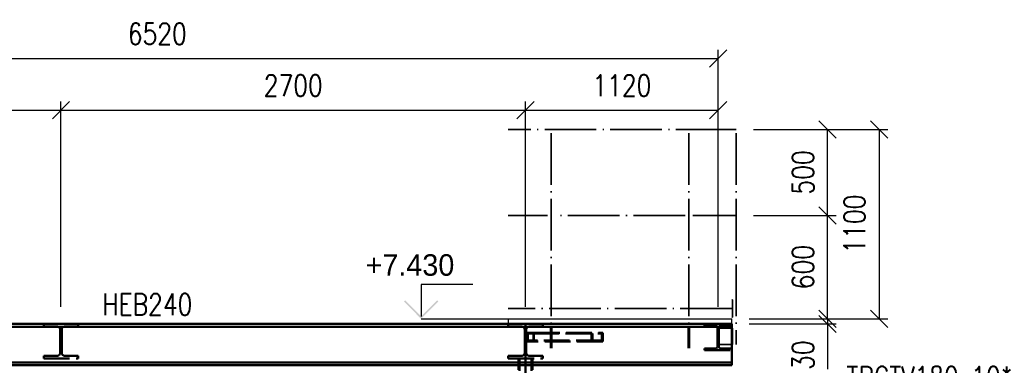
# Paper-space layout 'Layout1' of a CAD drawing. Extents: x -2 to 1033, y -36 to 596.
# Tile 70 of 256: x 450 to 564, y 254 to 294. Entities that reach past the tile are written whole.
import ezdxf

# ---------------------------------------------------------------- set-up
doc = ezdxf.new("R2010")
doc.units = 0
doc.linetypes.add('ACAD_ISO02W100', pattern=[15, 12, -3])
doc.linetypes.add('ACAD_ISO04W100', pattern=[30.5, 24, -3, 0.5, -3])
doc.layers.get('0').update_dxf_attribs({"linetype": 'CONTINUOUS'})
doc.layers.get('DEFPOINTS').update_dxf_attribs({"color": 132, "linetype": 'CONTINUOUS'})
for name, color, linetype, lineweight in [('SS_KOTY', 3, 'CONTINUOUS', 25), ('SS_KOTY-VYSKOVA', 140, 'CONTINUOUS', 25), ('SS_PLOŠINA', 91, 'CONTINUOUS', 50), ('SS_POPIS_PROFILU', 13, 'CONTINUOUS', 25), ('SS_SLOUPY PLOŠINA', 177, 'CONTINUOUS', 50), ('SS_ZABRADLI', 2, 'CONTINUOUS', 35), ('SS_ZTUŽENÍ LÁVKA', 107, 'CONTINUOUS', 50), ('SS_ZTUŽENÍ STĚNY', 203, 'CONTINUOUS', 50)]:
    doc.layers.add(name, color=color, linetype=linetype, lineweight=lineweight)
doc.layers.add('SS_ROSTY', color=7, linetype='CONTINUOUS', lineweight=25, true_color=0xb4d617)
doc.styles.add('ROMANS', font='romans.shx', dxfattribs={"width": 0.8})
doc.styles.add('romans.shx', font='romans.shx', dxfattribs={"height": 5})
doc.dimstyles.new('A-1_(2.5)_50AS', dxfattribs={"dimtxt": 2.5, "dimasz": 2, "dimexe": 1, "dimexo": 2, "dimgap": 0, "dimtad": 0, "dimdec": 1, "dimlfac": 50, "dimrnd": 1, "dimtxsty": 'ROMANS', "dimblk1": 'OBLIQUE', "dimblk2": 'OBLIQUE', "dimsah": 1, "dimcen": 2, "dimclrd": 256, "dimclre": 256, "dimclrt": 256, "dimadec": 1, "dimazin": 2, "dimtfac": 0.714286, "dimtdec": 1, "dimtmove": 0, "dimatfit": 3, "dimldrblk": 'OPEN', "dimfxl": 1, "dimtvp": 1.142857, "dimtfill": 1, "dimtolj": 1, "dimlwd": -1, "dimlwe": -1, "dimarcsym": 0})

# ---------------------------------------------------------------- blocks, each defined once
blk = doc.blocks.new('_Oblique')
at = {"color": 0, "linetype": 'ByBlock', "lineweight": -2}
blk.add_line((-0.5, -0.5), (0.5, 0.5), dxfattribs=at)
blk = doc.blocks.new('*D53')
at = {"layer": 'DEFPOINTS', "color": 0, "transparency": 16777216}
for p in [(454.79, 283.83), (400.79, 258.99), (454.79, 258.99, -11270)]:
    blk.add_point(p, dxfattribs=at)
at = {"layer": 'SS_KOTY', "transparency": 16777216}
for p, q in [((400.79, 260.99), (400.79, 284.83)), ((454.79, 260.99), (454.79, 284.83)), ((400.79, 283.83), (454.79, 283.83))]:
    blk.add_line(p, q, dxfattribs=at)
at = {"layer": 'SS_KOTY', "transparency": 16777216, "xscale": 2, "yscale": 2, "zscale": 2, "rotation": 180}
blk.add_blockref('_Oblique', (400.79, 283.83), dxfattribs=at)
at = {"layer": 'SS_KOTY', "transparency": 16777216, "xscale": 2, "yscale": 2, "zscale": 2}
blk.add_blockref('_Oblique', (454.79, 283.83), dxfattribs=at)
at = {"layer": 'SS_KOTY', "transparency": 16777216, "insert": (427.79, 286.69), "char_height": 2.5, "attachment_point": 5, "style": 'ROMANS', "bg_fill": 3, "box_fill_scale": 1.1, "bg_fill_color": 256, "bg_fill_true_color": 13158600, "bg_fill_transparency": 0}
blk.add_mtext('\\A1;2700', dxfattribs=at)
blk = doc.blocks.new('_OPEN')
at = {"color": 0, "linetype": 'ByBlock'}
for p, q in [((-1, 0.167), (0, 0)), ((0, 0), (-1, -0.167)), ((0, 0), (-1, 0))]:
    blk.add_line(p, q, dxfattribs=at)
blk = doc.blocks.new('*D54')
at = {"layer": 'DEFPOINTS', "color": 0, "transparency": 16777216}
for p in [(508.79, 283.83), (454.79, 258.99, -11270), (508.79, 258.99)]:
    blk.add_point(p, dxfattribs=at)
at = {"layer": 'SS_KOTY', "transparency": 16777216}
for p, q in [((454.79, 260.99), (454.79, 284.83)), ((508.79, 260.99), (508.79, 284.83)), ((454.79, 283.83), (508.79, 283.83))]:
    blk.add_line(p, q, dxfattribs=at)
at = {"layer": 'SS_KOTY', "transparency": 16777216, "xscale": 2, "yscale": 2, "zscale": 2, "rotation": 180}
blk.add_blockref('_Oblique', (454.79, 283.83), dxfattribs=at)
at = {"layer": 'SS_KOTY', "transparency": 16777216, "xscale": 2, "yscale": 2, "zscale": 2}
blk.add_blockref('_Oblique', (508.79, 283.83), dxfattribs=at)
at = {"layer": 'SS_KOTY', "transparency": 16777216, "insert": (481.79, 286.69), "char_height": 2.5, "attachment_point": 5, "style": 'ROMANS', "bg_fill": 3, "box_fill_scale": 1.1, "bg_fill_color": 256, "bg_fill_true_color": 13158600, "bg_fill_transparency": 0}
blk.add_mtext('\\A1;2700', dxfattribs=at)
blk = doc.blocks.new('*D55')
at = {"layer": 'DEFPOINTS', "color": 0, "transparency": 16777216}
for p in [(531.19, 283.83), (508.79, 258.99), (531.19, 258.99)]:
    blk.add_point(p, dxfattribs=at)
at = {"layer": 'SS_KOTY', "transparency": 16777216}
for p, q in [((508.79, 260.99), (508.79, 284.83)), ((531.19, 260.99), (531.19, 284.83)), ((508.79, 283.83), (531.19, 283.83))]:
    blk.add_line(p, q, dxfattribs=at)
at = {"layer": 'SS_KOTY', "transparency": 16777216, "xscale": 2, "yscale": 2, "zscale": 2, "rotation": 180}
blk.add_blockref('_Oblique', (508.79, 283.83), dxfattribs=at)
at = {"layer": 'SS_KOTY', "transparency": 16777216, "xscale": 2, "yscale": 2, "zscale": 2}
blk.add_blockref('_Oblique', (531.19, 283.83), dxfattribs=at)
at = {"layer": 'SS_KOTY', "transparency": 16777216, "insert": (519.99, 286.69), "char_height": 2.5, "attachment_point": 5, "style": 'ROMANS', "bg_fill": 3, "box_fill_scale": 1.1, "bg_fill_color": 256, "bg_fill_true_color": 13158600, "bg_fill_transparency": 0}
blk.add_mtext('\\A1;1120', dxfattribs=at)
blk = doc.blocks.new('*D56')
at = {"layer": 'DEFPOINTS', "color": 0, "transparency": 16777216}
for p in [(531.19, 289.83), (400.79, 258.99), (531.19, 258.99)]:
    blk.add_point(p, dxfattribs=at)
at = {"layer": 'SS_KOTY', "transparency": 16777216}
for p, q in [((400.79, 260.99), (400.79, 290.83)), ((531.19, 260.99), (531.19, 290.83)), ((400.79, 289.83), (531.19, 289.83))]:
    blk.add_line(p, q, dxfattribs=at)
at = {"layer": 'SS_KOTY', "transparency": 16777216, "xscale": 2, "yscale": 2, "zscale": 2, "rotation": 180}
blk.add_blockref('_Oblique', (400.79, 289.83), dxfattribs=at)
at = {"layer": 'SS_KOTY', "transparency": 16777216, "xscale": 2, "yscale": 2, "zscale": 2}
blk.add_blockref('_Oblique', (531.19, 289.83), dxfattribs=at)
at = {"layer": 'SS_KOTY', "transparency": 16777216, "insert": (465.99, 292.69), "char_height": 2.5, "attachment_point": 5, "style": 'ROMANS', "bg_fill": 3, "box_fill_scale": 1.1, "bg_fill_color": 256, "bg_fill_true_color": 13158600, "bg_fill_transparency": 0}
blk.add_mtext('\\A1;6520', dxfattribs=at)
blk = doc.blocks.new('*D57')
at = {"layer": 'DEFPOINTS', "color": 0, "transparency": 16777216}
for p in [(508.79, 258.99), (534.99, 246.44), (534.99, 238.99)]:
    blk.add_point(p, dxfattribs=at)
at = {"layer": 'SS_KOTY', "transparency": 16777216}
for p, q in [((508.79, 256.99), (508.79, 245.44)), ((534.99, 240.99), (534.99, 247.44)), ((508.79, 246.44), (534.99, 246.44))]:
    blk.add_line(p, q, dxfattribs=at)
at = {"layer": 'SS_KOTY', "transparency": 16777216, "xscale": 2, "yscale": 2, "zscale": 2, "rotation": 180}
blk.add_blockref('_Oblique', (508.79, 246.44), dxfattribs=at)
at = {"layer": 'SS_KOTY', "transparency": 16777216, "xscale": 2, "yscale": 2, "zscale": 2}
blk.add_blockref('_Oblique', (534.99, 246.44), dxfattribs=at)
at = {"layer": 'SS_KOTY', "transparency": 16777216, "insert": (521.89, 249.3), "char_height": 2.5, "attachment_point": 5, "style": 'ROMANS', "bg_fill": 3, "box_fill_scale": 1.1, "bg_fill_color": 256, "bg_fill_true_color": 13158600, "bg_fill_transparency": 0}
blk.add_mtext('\\A1;1310', dxfattribs=at)
blk = doc.blocks.new('*D58')
at = {"layer": 'DEFPOINTS', "color": 0, "transparency": 16777216}
for p in [(532.79, 259.59), (532.79, 258.99), (543.91, 259.59)]:
    blk.add_point(p, dxfattribs=at)
at = {"layer": 'SS_KOTY', "transparency": 16777216}
for p, q in [((534.79, 259.59), (544.91, 259.59)), ((534.79, 258.99), (544.91, 258.99)), ((543.91, 259.59), (543.91, 258.99)), ((543.91, 258.99), (543.91, 253.75))]:
    blk.add_line(p, q, dxfattribs=at)
at = {"layer": 'SS_KOTY', "transparency": 16777216, "xscale": 2, "yscale": 2, "zscale": 2}
for p, rotation in [((543.91, 259.59), 90), ((543.91, 258.99), 270)]:
    blk.add_blockref('_Oblique', p, dxfattribs=dict(at, rotation=rotation))
at = {"layer": 'SS_KOTY', "transparency": 16777216, "insert": (541.05, 255.37), "char_height": 2.5, "attachment_point": 5, "rotation": 90, "style": 'ROMANS', "bg_fill": 3, "box_fill_scale": 1.1, "bg_fill_color": 256, "bg_fill_true_color": 13158600, "bg_fill_transparency": 0}
blk.add_mtext('\\A1;30', dxfattribs=at)
blk = doc.blocks.new('*D59')
at = {"layer": 'DEFPOINTS', "color": 0, "transparency": 16777216}
for p in [(533.3, 271.59, -11267.75), (543.91, 271.59), (532.79, 259.59)]:
    blk.add_point(p, dxfattribs=at)
at = {"layer": 'SS_KOTY', "transparency": 16777216}
for p, q in [((535.3, 271.59), (544.91, 271.59)), ((543.91, 259.59), (543.91, 271.59)), ((534.79, 259.59), (544.91, 259.59))]:
    blk.add_line(p, q, dxfattribs=at)
at = {"layer": 'SS_KOTY', "transparency": 16777216, "xscale": 2, "yscale": 2, "zscale": 2}
for p, rotation in [((543.91, 271.59), 90), ((543.91, 259.59), 270)]:
    blk.add_blockref('_Oblique', p, dxfattribs=dict(at, rotation=rotation))
at = {"layer": 'SS_KOTY', "transparency": 16777216, "insert": (541.05, 265.59), "char_height": 2.5, "attachment_point": 5, "rotation": 90, "style": 'ROMANS', "bg_fill": 3, "box_fill_scale": 1.1, "bg_fill_color": 256, "bg_fill_true_color": 13158600, "bg_fill_transparency": 0}
blk.add_mtext('\\A1;600', dxfattribs=at)
blk = doc.blocks.new('*D60')
at = {"layer": 'DEFPOINTS', "color": 0, "transparency": 16777216}
for p in [(533.3, 281.59, -11268.08), (543.91, 281.59), (533.3, 271.59, -11267.75)]:
    blk.add_point(p, dxfattribs=at)
at = {"layer": 'SS_KOTY', "transparency": 16777216}
for p, q in [((535.3, 281.59), (544.91, 281.59)), ((543.91, 271.59), (543.91, 281.59)), ((535.3, 271.59), (544.91, 271.59))]:
    blk.add_line(p, q, dxfattribs=at)
at = {"layer": 'SS_KOTY', "transparency": 16777216, "xscale": 2, "yscale": 2, "zscale": 2}
for p, rotation in [((543.91, 281.59), 90), ((543.91, 271.59), 270)]:
    blk.add_blockref('_Oblique', p, dxfattribs=dict(at, rotation=rotation))
at = {"layer": 'SS_KOTY', "transparency": 16777216, "insert": (541.05, 276.59), "char_height": 2.5, "attachment_point": 5, "rotation": 90, "style": 'ROMANS', "bg_fill": 3, "box_fill_scale": 1.1, "bg_fill_color": 256, "bg_fill_true_color": 13158600, "bg_fill_transparency": 0}
blk.add_mtext('\\A1;500', dxfattribs=at)
blk = doc.blocks.new('*D61')
at = {"layer": 'DEFPOINTS', "color": 0, "transparency": 16777216}
for p in [(533.3, 281.59, -11268.08), (532.79, 259.59), (549.91, 259.59)]:
    blk.add_point(p, dxfattribs=at)
at = {"layer": 'SS_KOTY', "transparency": 16777216}
for p, q in [((535.3, 281.59), (550.91, 281.59)), ((549.91, 281.59), (549.91, 259.59)), ((534.79, 259.59), (550.91, 259.59))]:
    blk.add_line(p, q, dxfattribs=at)
at = {"layer": 'SS_KOTY', "transparency": 16777216, "xscale": 2, "yscale": 2, "zscale": 2}
for p, rotation in [((549.91, 281.59), 90), ((549.91, 259.59), 270)]:
    blk.add_blockref('_Oblique', p, dxfattribs=dict(at, rotation=rotation))
at = {"layer": 'SS_KOTY', "transparency": 16777216, "insert": (547.05, 270.59), "char_height": 2.5, "attachment_point": 5, "rotation": 90, "style": 'ROMANS', "bg_fill": 3, "box_fill_scale": 1.1, "bg_fill_color": 256, "bg_fill_true_color": 13158600, "bg_fill_transparency": 0}
blk.add_mtext('\\A1;1100', dxfattribs=at)

psp = doc.layouts.get("Layout1")

# ---------------------------------------------------------------- linework, layer by layer
at = {"layer": 'SS_PLOŠINA', "color": 3, "linetype": 'ACAD_ISO02W100', "ltscale": 0.25}
for p, q in [((454.702, 258.333), (454.702, 255.653)), ((454.882, 255.653), (454.882, 258.333)), ((454.342, 255.293), (452.792, 255.293)), ((452.792, 255.293), (452.792, 254.993)), ((456.792, 255.293), (455.242, 255.293)), ((456.792, 254.993), (456.792, 255.293)), ((506.792, 255.293), (506.792, 254.993)), ((452.792, 254.993), (456.792, 254.993))]:
    psp.add_line(p, q, dxfattribs=at)
at = {"layer": 'SS_PLOŠINA', "color": 3, "linetype": 'ACAD_ISO02W100', "ltscale": 0.25, "extrusion": (-1.26371e-13, 3.03226e-13, -1)}
psp.add_arc((-454.342, 255.653), 0.36, 180, 270, dxfattribs=at)
at = {"layer": 'SS_PLOŠINA', "color": 3, "linetype": 'ACAD_ISO02W100', "ltscale": 0.25, "extrusion": (3.02369e-13, 1.25636e-13, -1)}
psp.add_arc((-455.242, 255.653), 0.36, 270, 0, dxfattribs=at)

# ---------------------------------------------------------------- texts
at = {"layer": 'SS_POPIS_PROFILU', "color": 13, "style": 'romans.shx', "width": 0.8}
psp.add_text('TRCTV180x10*', height=2.5, dxfattribs=at).set_placement((546.1224, 251.5562))

# ---------------------------------------------------------------- dimensions: what is measured, and where the dimension line sits
at = {"layer": 'SS_KOTY'}
dim = psp.add_linear_dim(base=(454.792, 283.8321), p1=(400.792, 258.993), p2=(454.792, 258.993, -11270), dimstyle='A-1_(2.5)_50AS', override={"dimtmove": 1}, dxfattribs=at)
dim.commit()
dim.dimension.update_dxf_attribs({"geometry": '*D53', "text_midpoint": (427.792, 286.6893)})

# ---------------------------------------------------------------- next in the draw order: dimensions: what is measured, and where the dimension line sits
dim = psp.add_linear_dim(base=(508.792, 283.8321), p1=(454.792, 258.993, -11270), p2=(508.792, 258.993), dimstyle='A-1_(2.5)_50AS', override={"dimtmove": 1}, dxfattribs=at)
dim.commit()
dim.dimension.update_dxf_attribs({"geometry": '*D54', "text_midpoint": (481.792, 286.6893)})

# ---------------------------------------------------------------- next in the draw order: dimensions: what is measured, and where the dimension line sits
dim = psp.add_linear_dim(base=(531.192, 283.8321), p1=(508.792, 258.993), p2=(531.192, 258.993), dimstyle='A-1_(2.5)_50AS', override={"dimtmove": 1}, dxfattribs=at)
dim.commit()
dim.dimension.update_dxf_attribs({"geometry": '*D55', "text_midpoint": (519.992, 286.6893)})

# ---------------------------------------------------------------- next in the draw order: dimensions: what is measured, and where the dimension line sits
dim = psp.add_linear_dim(base=(531.192, 289.8321), p1=(400.792, 258.993), p2=(531.192, 258.993), dimstyle='A-1_(2.5)_50AS', dxfattribs=at)
dim.commit()
dim.dimension.update_dxf_attribs({"geometry": '*D56', "text_midpoint": (465.992, 292.6893)})

# ---------------------------------------------------------------- next in the draw order: hatches: boundary and pattern name
at = {"layer": 'SS_KOTY-VYSKOVA'}
psp.add_hatch(color=256, dxfattribs=at).paths.add_polyline_path([(494.8016, 261.7344), (494.6602, 261.593), (496.6602, 259.593), (498.6602, 261.593), (498.5188, 261.7344), (496.6602, 259.8758)])

# ---------------------------------------------------------------- next in the draw order: linework, layer by layer
for p, q in [((502.6602, 263.593, -11267.6), (496.6602, 263.593, -11267.6)), ((496.6602, 263.593, -11267.6), (496.6602, 259.8758, -11267.6)), ((437.9931, 258.993), (450.792, 258.993)), ((496.6602, 259.593), (506.7902, 259.593))]:
    psp.add_line(p, q, dxfattribs=at)
at = {"layer": 'SS_PLOŠINA', "color": 3, "linetype": 'ACAD_ISO02W100', "ltscale": 0.25}
for p, q in [((452.792, 258.993), (452.792, 258.693)), ((456.792, 258.693), (456.792, 258.993)), ((506.792, 258.993), (506.792, 258.693)), ((452.792, 258.693), (454.342, 258.693)), ((455.242, 258.693), (456.792, 258.693))]:
    psp.add_line(p, q, dxfattribs=at)
at = {"layer": 'SS_PLOŠINA', "color": 7, "linetype": 'ACAD_ISO04W100', "ltscale": 0.25}
psp.add_line((454.792, 258.993), (454.792, 258.993), dxfattribs=at)
at = {"layer": 'SS_PLOŠINA', "color": 3, "linetype": 'ACAD_ISO02W100', "ltscale": 0.25, "extrusion": (-1.26371e-13, -3.03104e-13, -1)}
psp.add_arc((-454.342, 258.333), 0.36, 90, 180, dxfattribs=at)
at = {"layer": 'SS_PLOŠINA', "color": 3, "linetype": 'ACAD_ISO02W100', "ltscale": 0.25, "extrusion": (3.02369e-13, -1.25514e-13, -1)}
psp.add_arc((-455.242, 258.333), 0.36, 0, 90, dxfattribs=at)
at = {"layer": 'SS_ROSTY', "color": 7, "linetype": 'Continuous', "ltscale": 0.25}
for p, q in [((506.792, 259.593), (511.347, 259.593)), ((506.792, 259.593), (506.792, 258.993)), ((512.237, 259.593), (527.347, 259.593))]:
    psp.add_line(p, q, dxfattribs=at)
at = {"layer": 'SS_ROSTY', "color": 3, "linetype": 'ACAD_ISO02W100', "ltscale": 0.25}
for p, q in [((511.347, 259.593), (512.237, 259.593)), ((527.347, 259.593), (528.237, 259.593))]:
    psp.add_line(p, q, dxfattribs=at)
at = {"layer": 'SS_ZABRADLI', "color": 7, "linetype": 'ACAD_ISO04W100', "ltscale": 0.25}
for p, q in [((511.3469, 271.593), (506.792, 271.593)), ((527.3469, 271.593), (512.237, 271.593))]:
    psp.add_line(p, q, dxfattribs=at)

# ---------------------------------------------------------------- next in the draw order: texts
at = {"layer": 'SS_KOTY-VYSKOVA'}
psp.add_text('+7.430', height=2.5, dxfattribs=at).set_placement((490.2016, 264.593))
at = {"layer": 'SS_POPIS_PROFILU', "color": 13, "style": 'romans.shx', "width": 0.8}
psp.add_text('HEB240', height=2.5, dxfattribs=at).set_placement((459.6003, 260.014))

# ---------------------------------------------------------------- next in the draw order: dimensions: what is measured, and where the dimension line sits
at = {"layer": 'SS_KOTY'}
dim = psp.add_linear_dim(base=(534.992, 246.442), p1=(508.792, 258.993), p2=(534.992, 238.993), dimstyle='A-1_(2.5)_50AS', dxfattribs=at)
dim.commit()
dim.dimension.update_dxf_attribs({"geometry": '*D57', "text_midpoint": (521.892, 249.2992)})

# ---------------------------------------------------------------- next in the draw order: linework, layer by layer
at = {"layer": 'SS_PLOŠINA', "color": 1, "linetype": 'Continuous', "ltscale": 0.25}
for p, q in [((511.347, 258.993), (398.792, 258.993)), ((527.347, 258.993), (512.237, 258.993)), ((511.347, 258.653), (398.792, 258.653)), ((527.347, 258.653), (512.237, 258.653))]:
    psp.add_line(p, q, dxfattribs=at)
at = {"layer": 'SS_PLOŠINA', "color": 7, "linetype": 'ACAD_ISO04W100', "ltscale": 0.25}
for p, q in [((508.792, 258.993), (508.792, 258.993)), ((531.192, 258.993), (531.192, 258.993))]:
    psp.add_line(p, q, dxfattribs=at)
at = {"layer": 'SS_PLOŠINA', "color": 3, "linetype": 'ACAD_ISO02W100', "ltscale": 0.25}
for p, q in [((510.792, 258.693), (510.792, 258.993)), ((512.237, 258.993), (511.347, 258.993)), ((528.237, 258.993), (527.347, 258.993)), ((529.592, 258.993), (529.592, 258.813)), ((529.592, 258.813), (530.832, 258.813)), ((506.792, 258.693), (508.342, 258.693)), ((508.702, 258.333), (508.702, 255.653)), ((508.882, 255.653), (508.882, 258.333)), ((509.242, 258.693), (510.792, 258.693)), ((512.237, 258.653), (511.347, 258.653)), ((528.237, 258.653), (527.347, 258.653)), ((531.132, 258.513), (531.132, 256.433)), ((531.252, 256.433), (531.252, 258.513)), ((508.342, 255.293), (506.792, 255.293)), ((510.792, 255.293), (509.242, 255.293)), ((510.792, 254.993), (510.792, 255.293)), ((530.832, 256.133), (529.592, 256.133)), ((529.592, 256.133), (529.592, 255.953)), ((506.792, 254.993), (510.792, 254.993))]:
    psp.add_line(p, q, dxfattribs=at)
at = {"layer": 'SS_PLOŠINA', "color": 3, "linetype": 'ACAD_ISO02W100', "ltscale": 0.25, "extrusion": (-1.01256e-13, -2.42471e-13, -1)}
psp.add_arc((-530.832, 258.513), 0.3, 90, 180, dxfattribs=at)
at = {"layer": 'SS_PLOŠINA', "color": 3, "linetype": 'ACAD_ISO02W100', "ltscale": 0.25, "extrusion": (2.41736e-13, -1.00399e-13, -1)}
psp.add_arc((-531.552, 258.513), 0.3, 0, 90, dxfattribs=at)
at = {"layer": 'SS_PLOŠINA', "color": 3, "linetype": 'ACAD_ISO02W100', "ltscale": 0.25, "extrusion": (-4.26544e-14, -1.00994e-13, -1)}
psp.add_arc((-508.342, 258.333), 0.36, 90, 180, dxfattribs=at)
at = {"layer": 'SS_PLOŠINA', "color": 3, "linetype": 'ACAD_ISO02W100', "ltscale": 0.25, "extrusion": (1.00259e-13, -4.17971e-14, -1)}
psp.add_arc((-509.242, 258.333), 0.36, 0, 90, dxfattribs=at)
at = {"layer": 'SS_PLOŠINA', "color": 3, "linetype": 'ACAD_ISO02W100', "ltscale": 0.25, "extrusion": (-5.1026e-14, 1.21327e-13, -1)}
psp.add_arc((-530.832, 256.433), 0.3, 180, 270, dxfattribs=at)
at = {"layer": 'SS_PLOŠINA', "color": 3, "linetype": 'ACAD_ISO02W100', "ltscale": 0.25, "extrusion": (1.2047e-13, 5.02912e-14, -1)}
psp.add_arc((-531.552, 256.433), 0.3, 270, 0, dxfattribs=at)
at = {"layer": 'SS_PLOŠINA', "color": 3, "linetype": 'ACAD_ISO02W100', "ltscale": 0.25, "extrusion": (-4.26544e-14, 1.01116e-13, -1)}
psp.add_arc((-508.342, 255.653), 0.36, 180, 270, dxfattribs=at)
at = {"layer": 'SS_PLOŠINA', "color": 3, "linetype": 'ACAD_ISO02W100', "ltscale": 0.25, "extrusion": (1.00259e-13, 4.19196e-14, -1)}
psp.add_arc((-509.242, 255.653), 0.36, 270, 0, dxfattribs=at)
at = {"layer": 'SS_SLOUPY PLOŠINA', "color": 7, "linetype": 'ACAD_ISO04W100', "ltscale": 0.25}
psp.add_line((508.792, 241.4589), (508.792, 258.993), dxfattribs=at)
at = {"layer": 'SS_ZABRADLI', "color": 7, "linetype": 'ACAD_ISO04W100', "ltscale": 0.25}
for p, q in [((511.792, 281.148), (511.792, 256.193)), ((527.792, 281.148), (527.792, 256.193))]:
    psp.add_line(p, q, dxfattribs=at)
at = {"layer": 'SS_ZABRADLI', "color": 3, "linetype": 'ACAD_ISO02W100', "ltscale": 0.25}
for p, q in [((511.712, 258.493), (511.872, 258.493)), ((511.712, 258.493), (511.712, 256.193)), ((511.872, 256.193), (511.872, 258.493)), ((527.712, 258.493), (527.872, 258.493)), ((527.712, 258.493), (527.712, 256.193)), ((527.872, 256.193), (527.872, 258.493))]:
    psp.add_line(p, q, dxfattribs=at)
at = {"layer": 'SS_ZTUŽENÍ LÁVKA', "color": 7, "linetype": 'ACAD_ISO04W100', "ltscale": 0.25}
psp.add_line((517.1253, 258.993), (508.792, 258.993), dxfattribs=at)
at = {"layer": 'SS_ZTUŽENÍ LÁVKA', "color": 3, "linetype": 'ACAD_ISO02W100', "ltscale": 0.25}
for p, q in [((508.9995, 257.973), (509.7677, 257.973)), ((508.9995, 257.973), (508.9995, 256.973)), ((509.0609, 257.893), (509.7062, 257.893)), ((509.0609, 257.893), (509.0609, 257.053)), ((509.7062, 257.893), (517.672, 257.893)), ((509.7062, 257.893), (509.7062, 257.053)), ((509.7677, 257.973), (517.7761, 257.973)), ((509.7677, 257.973), (509.7677, 256.973)), ((516.4744, 256.973), (516.4744, 257.973)), ((516.5786, 257.053), (516.5786, 257.893)), ((517.672, 257.053), (517.672, 257.893)), ((517.7761, 256.973), (517.7761, 257.973)), ((509.7677, 256.973), (508.9995, 256.973)), ((509.7062, 257.053), (509.0609, 257.053)), ((517.672, 257.053), (509.7062, 257.053)), ((517.7761, 256.973), (509.7677, 256.973))]:
    psp.add_line(p, q, dxfattribs=at)
at = {"layer": 'SS_ZTUŽENÍ STĚNY', "color": 7, "linetype": 'ACAD_ISO04W100', "ltscale": 0.25}
psp.add_line((508.792, 256.993), (508.792, 246.993), dxfattribs=at)
at = {"layer": 'SS_ZTUŽENÍ STĚNY', "color": 3, "linetype": 'ACAD_ISO02W100', "ltscale": 0.25}
for p, q in [((507.992, 249.9244), (507.992, 254.993)), ((508.092, 249.783), (508.092, 254.993)), ((509.492, 249.783), (509.492, 254.993)), ((509.592, 249.9244), (509.592, 254.993))]:
    psp.add_line(p, q, dxfattribs=at)

# ---------------------------------------------------------------- next in the draw order: dimensions: what is measured, and where the dimension line sits
at = {"layer": 'SS_KOTY'}
dim = psp.add_linear_dim(base=(543.9115, 259.593), p1=(532.792, 258.993), p2=(532.792, 259.593), angle=90, dimstyle='A-1_(2.5)_50AS', dxfattribs=at)
dim.commit()
dim.dimension.update_dxf_attribs({"geometry": '*D58', "text_midpoint": (543.9115, 255.3739), "dimtype": 160})

# ---------------------------------------------------------------- next in the draw order: linework, layer by layer
at = {"layer": 'SS_PLOŠINA', "color": 3, "linetype": 'ACAD_ISO02W100', "ltscale": 0.25}
for p, q in [((529.592, 255.953), (532.792, 255.953)), ((532.792, 256.133), (531.552, 256.133))]:
    psp.add_line(p, q, dxfattribs=at)
at = {"layer": 'SS_PLOŠINA', "color": 1, "linetype": 'Continuous', "ltscale": 0.25}
for p, q in [((532.792, 254.533), (398.792, 254.533)), ((398.792, 254.193), (532.792, 254.193))]:
    psp.add_line(p, q, dxfattribs=at)
at = {"layer": 'SS_ZABRADLI', "color": 3, "linetype": 'ACAD_ISO02W100', "ltscale": 0.25}
psp.add_line((532.792, 256.593), (531.252, 256.593), dxfattribs=at)
at = {"layer": 'SS_ZABRADLI', "color": 1, "linetype": 'Continuous', "ltscale": 0.25}
psp.add_line((532.852, 256.593), (532.792, 256.593), dxfattribs=at)

# ---------------------------------------------------------------- next in the draw order: dimensions: what is measured, and where the dimension line sits
at = {"layer": 'SS_KOTY'}
dim = psp.add_linear_dim(base=(543.9115, 271.593), p1=(532.792, 259.593), p2=(533.297, 271.593, -11267.755), angle=90, dimstyle='A-1_(2.5)_50AS', override={"dimtmove": 1}, dxfattribs=at)
dim.commit()
dim.dimension.update_dxf_attribs({"geometry": '*D59', "text_midpoint": (541.0544, 265.593)})

# ---------------------------------------------------------------- next in the draw order: dimensions: what is measured, and where the dimension line sits
dim = psp.add_linear_dim(base=(543.9115, 281.593), p1=(533.297, 271.593, -11267.755), p2=(533.297, 281.593, -11268.075), angle=90, dimstyle='A-1_(2.5)_50AS', override={"dimtmove": 1}, dxfattribs=at)
dim.commit()
dim.dimension.update_dxf_attribs({"geometry": '*D60', "text_midpoint": (541.0544, 276.593)})

# ---------------------------------------------------------------- next in the draw order: dimensions: what is measured, and where the dimension line sits
dim = psp.add_linear_dim(base=(549.9115, 259.593), p1=(533.297, 281.593, -11268.075), p2=(532.792, 259.593), angle=90, dimstyle='A-1_(2.5)_50AS', override={"dimtmove": 1}, dxfattribs=at)
dim.commit()
dim.dimension.update_dxf_attribs({"geometry": '*D61', "text_midpoint": (547.0544, 270.593)})

# ---------------------------------------------------------------- next in the draw order: linework, layer by layer
at = {"layer": 'SS_PLOŠINA', "color": 7, "linetype": 'ACAD_ISO04W100', "ltscale": 0.25}
psp.add_line((398.792, 258.993), (532.792, 258.993), dxfattribs=at)
at = {"layer": 'SS_PLOŠINA', "color": 1, "linetype": 'Continuous', "ltscale": 0.25}
for p, q in [((532.792, 258.993), (528.237, 258.993)), ((532.792, 254.193), (532.792, 258.993)), ((532.792, 258.653), (528.237, 258.653))]:
    psp.add_line(p, q, dxfattribs=at)
at = {"layer": 'SS_PLOŠINA', "color": 3, "linetype": 'ACAD_ISO02W100', "ltscale": 0.25}
psp.add_line((531.552, 258.813), (532.792, 258.813), dxfattribs=at)
at = {"layer": 'SS_ROSTY', "color": 7, "linetype": 'Continuous', "ltscale": 0.25}
for p in [(528.237, 259.593), (532.792, 258.993)]:
    psp.add_line(p, (532.792, 259.593), dxfattribs=at)
at = {"layer": 'SS_ZABRADLI', "color": 7, "linetype": 'ACAD_ISO04W100', "ltscale": 0.25}
for p, q in [((532.2769, 281.593), (506.792, 281.593)), ((533.297, 281.148), (533.297, 256.593)), ((532.5969, 271.593), (528.237, 271.593)), ((532.792, 260.793), (506.792, 260.793))]:
    psp.add_line(p, q, dxfattribs=at)
at = {"layer": 'SS_ZABRADLI', "color": 1, "linetype": 'Continuous', "ltscale": 0.25}
for p, q in [((532.852, 261.793), (532.792, 261.793)), ((532.852, 261.793), (532.852, 259.793)), ((532.792, 259.793), (532.852, 259.793)), ((532.852, 258.493), (532.792, 258.493)), ((532.852, 258.493), (532.852, 256.593))]:
    psp.add_line(p, q, dxfattribs=at)
at = {"layer": 'SS_ZABRADLI', "color": 3, "linetype": 'ACAD_ISO02W100', "ltscale": 0.25}
psp.add_line((531.252, 258.493), (532.792, 258.493), dxfattribs=at)
at = {"layer": 'SS_ZABRADLI', "color": 7, "linetype": 'ACAD_ISO04W100', "ltscale": 0.25, "extrusion": (5.47382e-48, 1, 6.12323e-17)}
for centre, radius in [((-532.277, 0, 281.593), 1.02), ((-532.597, 0, 271.593), 0.7)]:
    psp.add_arc(centre, radius, 90, 180, dxfattribs=at)

doc.saveas('drawing.dxf')
